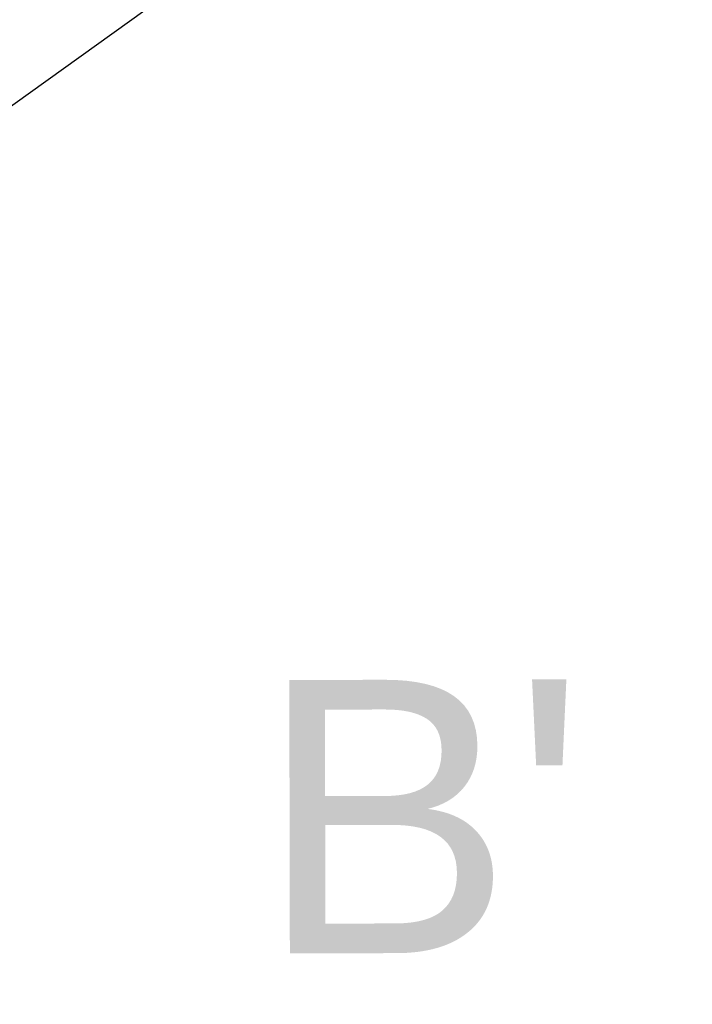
# Model space of a CAD drawing. Header units: metres. Extents: x 63115 to 703450, y -261936 to -53969.
# Tile 236 of 256: x 167448 to 168039, y -130162 to -129298. Entities that reach past the tile are written whole.
import ezdxf

# ---------------------------------------------------------------- set-up
doc = ezdxf.new("R2010")
doc.units = ezdxf.units.M
doc.layers.get('0').update_dxf_attribs({"true_color": 0x83b7c5})
for name, color, linetype in [('_03-PROJECTION', 1, 'Continuous'), ('_05-TEXT', 8, 'Continuous'), ('_07Brandveiligheid', 8, 'Continuous')]:
    doc.layers.add(name, color=color, linetype=linetype)
doc.styles.add('NIOstandard', font='arial.ttf')
doc.dimstyles.new('NIO-5-KLEIN', dxfattribs={"dimtxt": 10, "dimasz": 1, "dimexe": 2, "dimexo": 5, "dimgap": 1, "dimtad": 1, "dimdec": 0, "dimzin": 0, "dimdsep": 46, "dimtxsty": 'NIOstandard', "dimblk1": 'MAATSTR', "dimblk2": 'MAATSTR', "dimsah": 1, "dimcen": 0, "dimdle": 1.5, "dimse1": 1, "dimse2": 1, "dimclrd": 7, "dimclre": 256, "dimclrt": 256, "dimazin": 0, "dimtfac": 1, "dimtdec": 0, "dimtofl": 0, "dimtmove": 1, "dimatfit": 2, "dimldrblk": 'MAATSTR', "dimfxl": 1, "dimtvp": 1, "dimtolj": 1, "dimtzin": 0, "dimarcsym": 0})

# ---------------------------------------------------------------- blocks, each defined once
blk = doc.blocks.new('*U396')
at = {"layer": '_05-TEXT', "lineweight": 9, "style": 'NIOstandard'}
blk.add_text("B'", height=240, rotation=0.11754, dxfattribs=at).set_placement((6726.04, 292.82, 0))
blk = doc.blocks.new('MAATSTR')
at = {"linetype": 'Continuous'}
for p, q in [((0, 5), (0, -5)), ((-4.1667, 0), (4.1667, 0))]:
    blk.add_line(p, q, dxfattribs=at)
at = {"linetype": 'Continuous', "const_width": 1.5}
blk.add_lwpolyline([(-0.75, 0, 1), (0.75, 0, 1)], format="xyb", close=True, dxfattribs=at)

msp = doc.modelspace()

# ---------------------------------------------------------------- linework, layer by layer
at = {"layer": '_03-PROJECTION'}
msp.add_ellipse((160931.8, -130410.61), major_axis=(-6500, 0), ratio=0.638462, start_param=5.35272, end_param=10.194284, dxfattribs=at)

# ---------------------------------------------------------------- block references
msp.add_blockref('*U396', (160931.8, -130410.61), dxfattribs=at)

# ---------------------------------------------------------------- texts
at = {"layer": '_07Brandveiligheid', "insert": (160187.26, -129468.22), "char_height": 300, "attachment_point": 1}
msp.add_mtext_dynamic_manual_height_columns('\\pi9.7212;{\\fArial|b0|i0|c0|p34;\\H0.375x;installaties boven trap\\P\\pi387.2;zie dsn AA}', width=1522.8445, gutter_width=1, heights=[0], dxfattribs=at)

# ---------------------------------------------------------------- leaders
at = {"layer": '_03-PROJECTION'}
msp.add_leader([(166680.29, -129918.94), (167900.03, -129044.3), (168112.48, -129044.3)], dimstyle='NIO-5-KLEIN', override={"dimasz": 100, "dimldrblk": 'Dot'}, dxfattribs=at)

doc.saveas('drawing.dxf')
